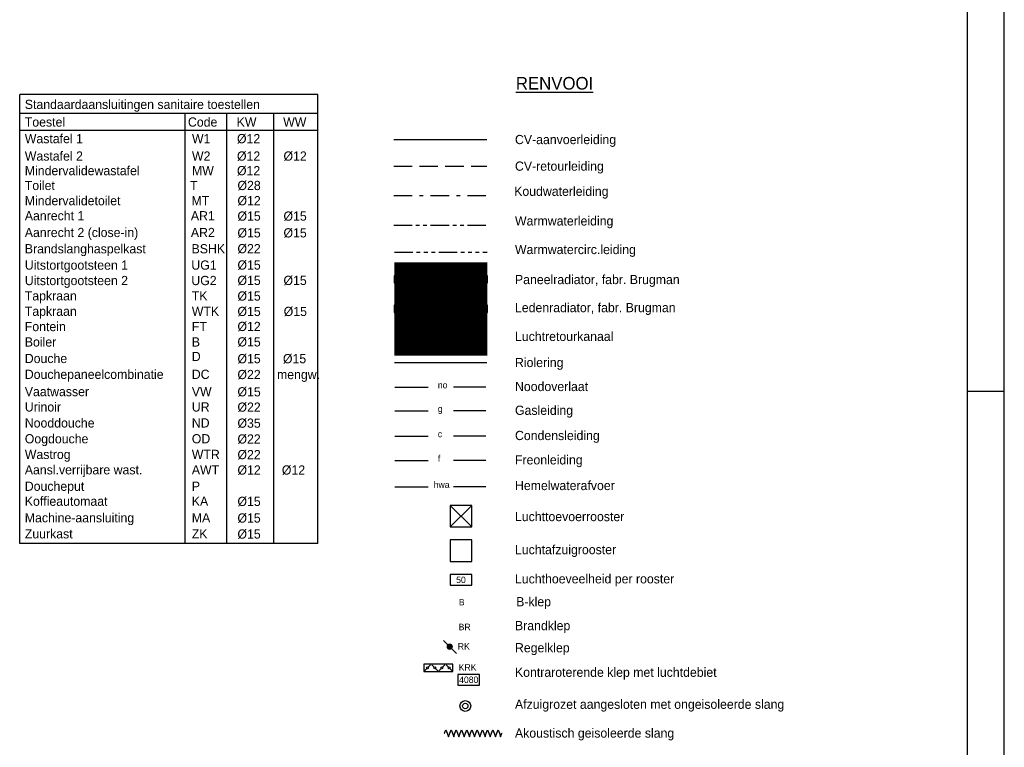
# Model space of a CAD drawing. Extents: x -1448 to 118900, y -195097 to 442500.
# Tile 84 of 103: x 92129 to 118900, y 378423 to 398189. Entities that reach past the tile are written whole.
import ezdxf
from ezdxf.enums import TextEntityAlignment as Align

# ---------------------------------------------------------------- set-up
doc = ezdxf.new("R2010")
doc.units = 0
doc.header["$LTSCALE"] = 100
for name, pattern in [('2322107', [2000, 1000, 1000]), ('2322108', [7, 5, -2]), ('2322109', [10, 5, -2, 1, -2]), ('2322110', [10, 5, -1, 1, -1, 1, -1]), ('2322111', [12, 5, -1, 1, -1, 1, -1, 1, -1]), ('2322121', [2000, 1000, 1000]), ('2322122', [47, 40, -7]), ('2322131', [45, 40, -5]), ('DOT2', [1.25, 0, -1.25]), ('LURETOUR', [6, 4, -2])]:
    doc.linetypes.add(name, pattern=pattern)
doc.layers.get('0').update_dxf_attribs({"linetype": 'CONTINUOUS'})
for name, color, linetype in [('00KAD025', 2, 'CONTINUOUS'), ('00KAD070', 5, 'CONTINUOUS'), ('BL$2----', 7, 'CONTINUOUS'), ('WL522---', 4, 'CONTINUOUS'), ('WL523---', 4, 'CONTINUOUS'), ('WL532---', 4, 'CONTINUOUS'), ('WL5327--', 4, 'CONTINUOUS'), ('WL561---', 4, 'CONTINUOUS'), ('WL561---_AANVOER', 4, 'CONTINUOUS'), ('WL561---_RETOUR', 4, 'CONTINUOUS'), ('WL570---', 3, 'CONTINUOUS'), ('WL570---_HULPLIJN', 1, 'CONTINUOUS'), ('WL570---_RETOUR', 3, 'CONTINUOUS'), ('WL570---_TOEVOER', 3, 'CONTINUOUS'), ('WM521---', 1, 'CONTINUOUS'), ('WM561---', 1, 'CONTINUOUS'), ('WM570---', 1, 'CONTINUOUS')]:
    doc.layers.add(name, color=color, linetype=linetype)
doc.styles.add('BURO-018', font='BUROFONT.shx', dxfattribs={"height": 180})
doc.styles.add('BURO-025', font='BUROFONT.shx', dxfattribs={"height": 250})
doc.styles.add('BURO-035', font='BUROFONT.shx', dxfattribs={"height": 350})

# ---------------------------------------------------------------- blocks, each defined once
blk = doc.blocks.new('A0-HOR')
at = {"layer": '00KAD025', "linetype": 'CONTINUOUS'}
for p, q in [((1189, 0), (1189, 841)), ((1179, 297), (1189, 297))]:
    blk.add_line(p, q, dxfattribs=at)
at = {"layer": '00KAD070', "linetype": 'CONTINUOUS'}
blk.add_line((1179, 10), (1179, 831), dxfattribs=at)
blk = doc.blocks.new('LU-ORND')
at = {"color": 0, "linetype": 'CONTINUOUS'}
for p, q in [((-3, 1.5), (-3, -1.5)), ((3, 1.5), (-3, 1.5)), ((3, -1.5), (3, 1.5)), ((-3, -1.5), (3, -1.5))]:
    blk.add_line(p, q, dxfattribs=at)
blk = doc.blocks.new('LU-1D-F-C8654')
at = {"color": 0, "linetype": 'CONTINUOUS'}
for p, q in [((-810, 0), (-801, 0)), ((-801, 0), (-764, 100)), ((-764, 100), (-728, 0)), ((-728, 0), (-692, -100)), ((-692, -100), (-655, 0)), ((-655, 0), (-619, 100)), ((-619, 100), (-582, 0)), ((-582, 0), (-546, -100)), ((-546, -100), (-510, 0)), ((-510, 0), (-473, 100)), ((-473, 100), (-437, 0)), ((-437, 0), (-400, -100)), ((-400, -100), (-364, 0)), ((-364, 0), (-328, 100)), ((-328, 100), (-291, 0)), ((-291, 0), (-255, -100)), ((-255, -100), (-218, 0)), ((-218, 0), (-182, 100)), ((-182, 100), (-146, 0)), ((-146, 0), (-109, -100)), ((-109, -100), (-73, 0)), ((-73, 0), (-36, 100)), ((-36, 100), (0, 0)), ((0, 0), (36, -100)), ((36, -100), (73, 0)), ((73, 0), (109, 100)), ((109, 100), (146, 0)), ((146, 0), (182, -100)), ((182, -100), (218, 0)), ((218, 0), (255, 100)), ((255, 100), (291, 0)), ((291, 0), (328, -100)), ((328, -100), (364, 0)), ((364, 0), (400, 100)), ((400, 100), (437, 0)), ((437, 0), (473, -100)), ((473, -100), (510, 0)), ((510, 0), (546, 100)), ((546, 100), (582, 0)), ((582, 0), (619, -100)), ((619, -100), (655, 0)), ((655, 0), (692, 100)), ((692, 100), (728, 0)), ((728, 0), (764, -100)), ((764, -100), (801, 0)), ((801, 0), (810, 0))]:
    blk.add_line(p, q, dxfattribs=at)
at = {"color": 0, "linetype": 'CONTINUOUS', "style": 'BURO-018', "flags": 1}
for tag, p in [('LU_ID', (0, 0)), ('LU_MATCODE', (0, -3)), ('LU_D1', (0, -6)), ('LU_L1', (0, -9)), ('LU_ISOLT', (0, -12)), ('LU_ISOLD', (0, -15)), ('LU_FABR', (0, -18)), ('LU_TYPE', (0, -21)), ('LU_ARTNR', (0, -24))]:
    blk.add_attdef(tag, p, '', height=1.8, dxfattribs=at)
blk = doc.blocks.new('LU-ORNAM-C8C810')
at = {"color": 0, "linetype": 'CONTINUOUS'}
for radius in [100, 50]:
    blk.add_circle((0, 0), radius, dxfattribs=at)
at = {"color": 0, "linetype": 'CONTINUOUS', "style": 'BURO-018', "flags": 1}
for tag, p in [('LU_ID', (0, 0)), ('LU_DEBIET', (0, -3)), ('LU_FABR', (0, -6)), ('LU_ARTNR', (0, -9))]:
    blk.add_attdef(tag, p, '', height=1.8, dxfattribs=at)
blk = doc.blocks.new('LU-2D-KLC-19064')
at = {"color": 0, "linetype": 'CONTINUOUS'}
for p, q in [((-50, 200), (-50, -200)), ((50, 200), (-50, 200)), ((-9, 159), (-41, 191)), ((9, 141), (41, 109)), ((50, -200), (50, 200)), ((-9, 41), (-41, 9)), ((9, 59), (41, 91)), ((-9, -41), (-41, -9)), ((9, -59), (41, -91)), ((9, -141), (41, -109)), ((-50, -200), (50, -200)), ((-9, -159), (-41, -191))]:
    blk.add_line(p, q, dxfattribs=at)
for centre in [(0, 150), (0, 50), (0, -50), (0, -150)]:
    blk.add_circle(centre, 12.5, dxfattribs=at)
blk = doc.blocks.new('2322401')
at = {"color": 0, "linetype": 'CONTINUOUS'}
for p, q in [((-0.5, 0.5, 1), (-0.5, 0.5)), ((-0.5, 0.5, 1), (-0.5, -0.5, 1)), ((0.5, 0.5, 1), (-0.5, 0.5, 1)), ((0.5, 0.5), (-0.5, 0.5)), ((-0.5, 0.5), (-0.5, -0.5)), ((0.5, 0.5, 1), (0.5, 0.5)), ((0.5, -0.5, 1), (0.5, 0.5, 1)), ((0.5, -0.5), (0.5, 0.5)), ((-0.5, -0.5, 1), (-0.5, -0.5)), ((-0.5, -0.5, 1), (0.5, -0.5, 1)), ((-0.5, -0.5), (0.5, -0.5)), ((0.5, -0.5, 1), (0.5, -0.5))]:
    blk.add_line(p, q, dxfattribs=at)
blk = doc.blocks.new('LU-ORNAM-12C12C00')
at = {"color": 0, "linetype": 'CONTINUOUS'}
for p, q in [((150, 150), (-150, 150)), ((-150, 150), (-150, -150)), ((150, -150), (150, 150)), ((-150, -150), (150, -150))]:
    blk.add_line(p, q, dxfattribs=at)
blk = doc.blocks.new('CVHATCH1')
at = {"color": 0, "linetype": 'CONTINUOUS'}
blk.add_solid([(-0.5, -0.5), (0.5, -0.5), (-0.5, 0.5), (0.5, 0.5)], dxfattribs=at)
blk = doc.blocks.new('CVHATCH4')
at = {"color": 0, "linetype": 'DOT2'}
blk.add_lwpolyline([(-0.5, 0, 1, 1, 0), (0.5, 0, 1, 1, 0)], format="xyseb", dxfattribs=at)

msp = doc.modelspace()

# ---------------------------------------------------------------- linework, layer by layer
at = {"layer": 'WL522---', "linetype": '2322121'}
msp.add_line((102322.5, 388875.8), (104832.4, 388875.8), dxfattribs=at)
at = {"layer": 'WL523---', "linetype": '2322122'}
for p, q in [((102331.8, 388206.5), (103237.3, 388206.5)), ((103920, 388214.6), (104803.6, 388214.6)), ((102331.8, 386875.3), (103237.3, 386875.3)), ((103920, 386883.4), (104803.6, 386883.4)), ((102331.8, 386214.1), (103237.3, 386214.1)), ((103920, 386222.2), (104803.6, 386222.2)), ((103920, 385507.5), (104803.6, 385507.5)), ((102331.8, 385499.4), (103237.3, 385499.4))]:
    msp.add_line(p, q, dxfattribs=at)
at = {"layer": 'WL523---', "color": 3, "linetype": '2322122'}
for p, q in [((102331.8, 387560.7), (103237.3, 387560.7)), ((103920, 387568.8), (104803.6, 387568.8))]:
    msp.add_line(p, q, dxfattribs=at)
at = {"layer": 'WL532---', "linetype": '2322109'}
msp.add_line((102301.9, 393417.3), (104828.6, 393417.3), dxfattribs=at)
at = {"layer": 'WL532---', "linetype": '2322110'}
msp.add_line((102301.9, 392611.3), (104867.4, 392611.3), dxfattribs=at)
at = {"layer": 'WL5327--', "linetype": '2322111'}
msp.add_line((102321.7, 391870.6), (104840.9, 391870.6), dxfattribs=at)
at = {"layer": 'WL561---_AANVOER', "linetype": '2322107'}
msp.add_line((102301.9, 394932.3), (104831.9, 394932.3), dxfattribs=at)
at = {"layer": 'WL561---_RETOUR', "linetype": '2322108'}
msp.add_line((102301.9, 394209.5), (104831.9, 394209.5), dxfattribs=at)
at = {"layer": 'WL570---'}
for p, q in [((104419.7, 384410), (103834.7, 384995)), ((103834.7, 384410), (104419.7, 384995))]:
    msp.add_line(p, q, dxfattribs=at)
at = {"layer": 'WL570---_HULPLIJN', "color": 1, "linetype": 'CONTINUOUS'}
for p, q in [((100239.1, 396156.6), (92129.1, 396156.6)), ((92129.1, 383955), (92129.1, 396156.6)), ((100239.1, 383955), (100239.1, 396156.6)), ((100239.1, 395639.8), (92129.1, 395639.8)), ((96616.6, 395639.8), (96616.6, 383955)), ((97748.4, 395639.8), (97748.4, 383955)), ((99027.4, 395639.8), (99027.4, 383955)), ((100239.1, 395176.9), (92129.1, 395176.9)), ((100239.1, 383955), (92129.1, 383955))]:
    msp.add_line(p, q, dxfattribs=at)
at = {"layer": 'WL570---_RETOUR', "color": 1, "linetype": '2322108'}
msp.add_line((104001.8, 380974.7), (103639.8, 381336.7), dxfattribs=at)
msp.add_lwpolyline([(103820.8, 381112.6, 84.5, 84.5, 1), (103820.8, 381198.8, 84.5, 84.5, 1)], format="xyseb", close=True, dxfattribs=at)
at = {"layer": 'WL570---_TOEVOER', "color": 6, "linetype": '2322108'}
msp.add_line((102342.6, 389558.4), (104832.4, 389558.4), dxfattribs=at)

# ---------------------------------------------------------------- block references
at = {"layer": 'BL$2----', "xscale": 100, "yscale": 100, "zscale": 100}
msp.add_blockref('A0-HOR', (0, 358400.2), dxfattribs=at)
at = {"layer": 'WL561---', "xscale": 2535, "yscale": 195}
for name, p, zscale in [('CVHATCH4', (103579, 390333.2, 234), 2535), ('2322401', (103579, 391136, 234), 1170), ('CVHATCH1', (103579, 391136, 234), 2535), ('2322401', (103579, 390333.2, 234), 1170)]:
    msp.add_blockref(name, p, dxfattribs=dict(at, zscale=zscale))
at = {"layer": 'WL570---_RETOUR', "linetype": '2322131', "xscale": 1.95, "yscale": 1.95, "zscale": 1.95}
for p in [(104127.2, 384702.5), (104127.2, 383765.4)]:
    msp.add_blockref('LU-ORNAM-12C12C00', p, dxfattribs=at)
at = {"layer": 'WL570---_RETOUR', "linetype": 'CONTINUOUS', "xscale": 1.95, "yscale": 1.95, "zscale": 1.95, "rotation": 90}
msp.add_blockref('LU-2D-KLC-19064', (103511.8, 380580), dxfattribs=at)
at = {"layer": 'WL570---_RETOUR', "linetype": 'LURETOUR'}
for name, p, xscale, yscale, zscale in [('LU-ORNAM-C8C810', (104245, 379545.3), 1.4625, 1.4625, 1.4625), ('LU-1D-F-C8654', (104461, 378802.5), 0.9750000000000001, 0.9750000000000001, 0.9750000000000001)]:
    msp.add_blockref(name, p, dxfattribs=dict(at, xscale=xscale, yscale=yscale, zscale=zscale))
at = {"layer": 'WM570---', "linetype": '2322131'}
ref = msp.add_blockref('LU-ORND', (104127.2, 382972.6), dxfattribs=dict(at, xscale=97.5, yscale=97.5, zscale=97.5))
ref.add_attrib('LU_TEXT1', '50', dxfattribs={"layer": '0', "color": 1, "linetype": 'CONTINUOUS', "height": 175.5, "style": 'BURO-018'}).set_placement((104127.2, 382972.6), align=Align.MIDDLE)
at = {"layer": 'WM570---', "linetype": 'LURETOUR'}
ref = msp.add_blockref('LU-ORND', (104338.5, 380258.2), dxfattribs=dict(at, xscale=97.5, yscale=97.5, zscale=97.5))
ref.add_attrib('LU_TEXT1', '4080', dxfattribs={"layer": '0', "color": 1, "linetype": 'CONTINUOUS', "height": 175.5, "style": 'BURO-018'}).set_placement((104338.5, 380258.2), align=Align.MIDDLE)

# ---------------------------------------------------------------- texts
at = {"layer": 'WL570---_RETOUR', "color": 3, "linetype": 'CONTINUOUS', "style": 'BURO-035'}
msp.add_text('%%uRENVOOI', height=341.25, dxfattribs=at).set_placement((105618.1, 396292))
at = {"layer": 'WL570---_RETOUR', "color": 1, "linetype": 'CONTINUOUS', "style": 'BURO-018'}
for s, p in [('B', (104069.4, 382277.6)), ('BR', (104065, 381603.8)), ('RK', (104040.5, 381077.5)), ('KRK', (104065, 380505.3))]:
    msp.add_text(s, height=175.5, dxfattribs=at).set_placement(p)
at = {"layer": 'WM521---', "color": 2, "style": 'BURO-025'}
for s, p in [('Standaardaansluitingen sanitaire toestellen', (92268.3, 395764)), ('Toestel', (92268.3, 395284.3)), ('Code', (96704, 395284.3)), ('KW', (98028.7, 395284.3)), ('WW', (99293.2, 395284.3)), ('Wastafel 1 ', (92268.3, 394833.8)), ('W1', (96813.2, 394833.8)), ('%%c12', (98037.3, 394833.8)), ('CV-aanvoerleiding', (105595.3, 394808.8)), ('Wastafel 2', (92268.3, 394360.3)), ('W2', (96813.2, 394360.3)), ('%%c12', (98037.3, 394360.3)), ('%%c12', (99301.8, 394360.3)), ('CV-retourleiding', (105595.3, 394086.1)), ('Mindervalidewastafel ', (92268.3, 393963.7)), ('MW', (96813.2, 393963.7)), ('%%c12', (98037.3, 393963.7)), ('Toilet', (92268.3, 393560.9)), ('T', (96764, 393560.9)), ('%%c28', (98050.2, 393560.9)), ('Koudwaterleiding', (105574.2, 393402.9)), ('Mindervalidetoilet', (92268.3, 393147.8)), ('MT', (96801.5, 393147.8)), ('%%c12', (98050.2, 393147.8)), ('Aanrecht 1', (92268.3, 392739.4)), ('AR1', (96783.3, 392739.4)), ('%%c15', (98050.2, 392728.9)), ('%%c15', (99301.5, 392728.9)), ('Warmwaterleiding', (105595.3, 392598.7)), ('Aanrecht 2 (close-in)', (92268.3, 392284.1)), ('AR2', (96783.3, 392284.1)), ('%%c15', (98050.2, 392273.6)), ('%%c15', (99301.5, 392273.6)), ('Brandslanghaspelkast', (92268.3, 391841.5)), ('BSHK', (96802.6, 391841.5)), ('%%c22', (98050.2, 391844.9)), ('Warmwatercirc.leiding', (105595.3, 391821.1)), ('Uitstortgootsteen 1', (92268.3, 391397.8)), ('%%c15', (98050.2, 391400.6)), ('UG1', (96796.1, 391397.8)), ('Uitstortgootsteen 2', (92268.3, 390978.9)), ('UG2', (96796.1, 390978.9)), ('%%c15', (98050.2, 390981.8)), ('%%c15', (99301.5, 390981.8)), ('Paneelradiator, fabr. Brugman ', (105595.3, 391005.5)), ('Tapkraan', (92268.3, 390563)), ('TK', (96809, 390563)), ('%%c15', (98050.2, 390557.6)), ('Tapkraan', (92268.3, 390144.1)), ('WTK', (96809, 390144.1)), ('%%c15', (98050.2, 390138.7)), ('%%c15', (99307.3, 390138.7)), ('Ledenradiator, fabr. Brugman ', (105595.3, 390242.9)), ('Fontein', (92268.3, 389728.2)), ('FT', (96809, 389728.2)), ('%%c12', (98050.2, 389731)), ('Boiler', (92268.3, 389309.4)), ('B', (96809, 389309.4)), ('%%c15', (98050.2, 389312.2)), ('Luchtretourkanaal', (105595.8, 389461.2)), ('Douche ', (92268.3, 388861.2)), ('D', (96809, 388915.8)), ('%%c15', (98050.2, 388855.8)), ('%%c15', (99286.9, 388855.8)), ('Riolering', (105595.8, 388752.3)), ('Douchepaneelcombinatie', (92268.3, 388430.4)), ('DC', (96809, 388430.4)), ('%%c22', (98050.2, 388424.9)), ('mengw.', (99125.1, 388424.9)), ('Vaatwasser', (92268.3, 387961)), ('VW', (96809, 387961)), ('%%c15', (98050.2, 387955.6)), ('Noodoverlaat', (105595.8, 388099.9)), ('Urinoir', (92268.3, 387544.6)), ('UR', (96809, 387544.6)), ('%%c22', (98050.2, 387539.2)), ('Gasleiding', (105595.8, 387454.1)), ('Nooddouche', (92268.3, 387109.7)), ('ND', (96809, 387109.7)), ('%%c35', (98050.2, 387104.3)), ('Oogdouche', (92268.3, 386679.8)), ('OD', (96809, 386679.8)), ('%%c22', (98050.2, 386674.4)), ('Condensleiding', (105595.8, 386768.7)), ('Wastrog', (92268.3, 386254.9)), ('WTR', (96809, 386254.9)), ('%%c22', (98050.2, 386249.5)), ('Freonleiding', (105595.8, 386107.5)), ('Aansl.verrijbare wast.', (92268.3, 385836.7)), ('AWT', (96809, 385836.7)), ('%%c12', (98050.2, 385831.3)), ('%%c12', (99257.5, 385831.3)), ('Doucheput', (92268.3, 385389.9)), ('P', (96809, 385389.9)), ('Hemelwaterafvoer', (105595.8, 385410.3)), ('Koffieautomaat', (92268.3, 384983.6)), ('KA', (96809, 384983.6)), ('%%c15', (98050.2, 384978.1)), ('Machine-aansluiting', (92268.3, 384533.3)), ('MA', (96809, 384533.3)), ('%%c15', (98050.2, 384527.9)), ('Luchttoevoerrooster', (105595.3, 384566.2)), ('Zuurkast', (92268.3, 384097.7)), ('ZK', (96809, 384097.7)), ('%%c15', (98050.2, 384092.3)), ('Luchtafzuigrooster', (105595.3, 383668.2)), ('Luchthoeveelheid per rooster', (105595.3, 382875.3)), ('B-klep', (105628.3, 382253.1)), ('Brandklep', (105595.3, 381603.8)), ('Regelklep', (105595.3, 381002.6)), ('Kontraroterende klep met luchtdebiet', (105595.3, 380336.9)), ('Afzuigrozet aangesloten met ongeisoleerde slang', (105595.3, 379467.9)), ('Akoustisch geisoleerde slang', (105595.3, 378685.4))]:
    msp.add_text(s, height=250, dxfattribs=at).set_placement(p)
at = {"layer": 'WM561---', "color": 1, "linetype": '2322121', "style": 'BURO-018'}
for s, p in [('no', (103498.4, 388177.1)), ('g', (103498.4, 387531.3)), ('c', (103498.4, 386845.9)), ('f', (103498.4, 386184.7)), ('hwa', (103386.2, 385470))]:
    msp.add_text(s, height=175.5, dxfattribs=at).set_placement(p)

doc.saveas('drawing.dxf')
